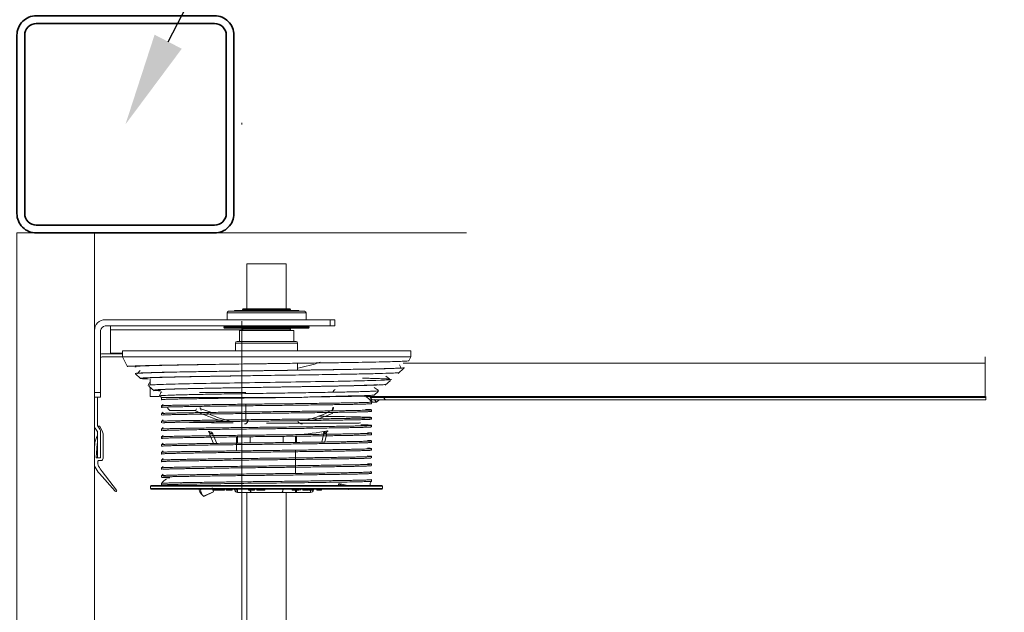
# Model space of a CAD drawing. Header units: millimetres. Extents: x 16720 to 74016, y 25810 to 81213.
# Tile 129 of 256: x 32332 to 32396, y 31883 to 31921. Entities that reach past the tile are written whole.
import ezdxf
from ezdxf import colors
from ezdxf.entities.mleader import LeaderData, LeaderLine
from ezdxf.math import Vec2, Vec3

# ---------------------------------------------------------------- set-up
doc = ezdxf.new("R2010")
doc.units = ezdxf.units.MM
doc.linetypes.add('DASHDOTX2', pattern=[50.8, 25.4, -12.7, 0, -12.7])
for name, color, linetype, lineweight in [('_OPISY', 110, 'Continuous', 9), ('_OŚ', 165, 'DASHDOTX2', 9), ('_STAL', 113, 'Continuous', 35), ('_STOLARKA', 150, 'Continuous', 18), ('_WYMIAR', 151, 'Continuous', 9), ('_WYPOSAŻENIE', 157, 'Continuous', 5)]:
    doc.layers.add(name, color=color, linetype=linetype, lineweight=lineweight)
doc.styles.add('ROMANS', font='romans.shx', dxfattribs={"width": 0.8, "height": 17})

# ---------------------------------------------------------------- blocks, each defined once
blk = doc.blocks.new('brama 3m')
at = {"layer": '_STOLARKA'}
blk.add_lwpolyline([(150, -5), (-150, -5), (-150, 0), (150, 0)], close=True, dxfattribs=at)
at = {"layer": '_WYPOSAŻENIE', "linetype": 'Continuous'}
for p, q in [((150, -5), (135, -5)), ((136.114, -5), (136.437, -5.028)), ((137.225, -5.183), (137.42, -5.051)), ((139.4, -5.4), (139.4, -5)), ((139.7, -5), (139.7, -5.4)), ((150, -29), (150, -5)), ((133.339, -6.333), (134.487, -5.328)), ((134.619, -5.488), (133.416, -6.425)), ((135.32, -5.411), (135.32, -5.266)), ((136.974, -5.56), (135.469, -5.56)), ((135.5, -5.129), (135.5, -5.2)), ((135.5, -5.2), (137.169, -5.2)), ((135.5, -5.4), (135.5, -5.2)), ((137.169, -5.4), (135.5, -5.4)), ((136.421, -5.186), (135.522, -5.11)), ((137.523, -5.344), (137.234, -5.496)), ((137.532, -5.217), (137.337, -5.349)), ((139.4, -5.2), (137.588, -5.2)), ((139.7, -5.4), (139.4, -5.4)), ((139.7, -5.4), (143.7, -5.4)), ((142, -6.8), (142, -5.5)), ((142.2, -5.5), (142.2, -6.8)), ((144, -20.2), (144, -5.7)), ((144.4, -20.2), (144.4, -5.7)), ((142.25, -6.044), (143.75, -6.044)), ((142.25, -6.044), (142.25, -6.8)), ((143.75, -6.044), (143.75, -14.563)), ((141.4, -7.1), (142, -6.8)), ((142, -6.8), (142, -25.4)), ((142, -6.8), (142.4, -6.8)), ((142.4, -6.8), (142.4, -25.4)), ((141.369, -7.134), (141.4, -7.1)), ((141.4, -7.233), (141.4, -7.1)), ((140.618, -7.968), (140.912, -7.642)), ((140.934, -7.784), (141.132, -7.948)), ((133.47, -23.525), (133.47, -8.675)), ((133.52, -8.625), (133.52, -23.575)), ((133.52, -8.625), (133.67, -8.625)), ((133.67, -23.575), (133.67, -8.625)), ((133.72, -8.675), (133.72, -23.525)), ((139.45, -8.6), (140.049, -8.6)), ((139.45, -8.6), (139.45, -9.204)), ((139.82, -8.855), (140.129, -8.511)), ((140.174, -8.469), (140.354, -8.545)), ((140.18, -8.6), (140.574, -8.6)), ((133.743, -9.325), (133.845, -9.325)), ((134.245, -9.325), (134.345, -9.325)), ((134.346, -9.326), (134.446, -9.426)), ((134.745, -9.325), (134.845, -9.325)), ((134.846, -9.326), (134.946, -9.426)), ((135.245, -9.325), (135.345, -9.325)), ((135.346, -9.326), (135.446, -9.426)), ((135.745, -9.325), (135.845, -9.325)), ((135.846, -9.326), (135.946, -9.426)), ((136.245, -9.325), (136.345, -9.325)), ((136.346, -9.326), (136.446, -9.426)), ((136.745, -9.325), (136.845, -9.325)), ((136.846, -9.326), (136.946, -9.426)), ((137.245, -9.325), (137.345, -9.325)), ((137.346, -9.326), (137.446, -9.426)), ((137.745, -9.325), (137.845, -9.325)), ((137.846, -9.326), (137.946, -9.426)), ((138.245, -9.325), (138.345, -9.325)), ((138.346, -9.326), (138.446, -9.426)), ((138.745, -9.325), (138.845, -9.325)), ((138.846, -9.326), (138.946, -9.426)), ((139.245, -9.325), (139.397, -9.325)), ((139.397, -9.325), (139.462, -9.252)), ((139.397, -9.325), (139.397, -18.371)), ((138.552, -11.483), (138.552, -9.865)), ((133.299, -12.683), (133.012, -12.048)), ((133.306, -12.68), (133.018, -12.04)), ((133.47, -11.728), (133.303, -11.804)), ((133.444, -11.848), (133.47, -11.906)), ((138.425, -12.566), (138.646, -11.861)), ((139.7, -11.785), (139.7, -11.815)), ((139.7, -11.815), (139.7, -14.772)), ((133.306, -12.68), (133.299, -12.683)), ((133.306, -12.68), (133.47, -12.606)), ((133.42, -12.652), (133.47, -12.652)), ((133.42, -12.652), (133.42, -12.727)), ((133.463, -12.652), (133.447, -12.616)), ((133.502, -12.592), (133.536, -12.576)), ((133.552, -12.612), (133.536, -12.576)), ((136.97, -12.432), (136.427, -12.677)), ((136.43, -12.895), (137.013, -12.632)), ((137.054, -12.432), (136.97, -12.432)), ((137.013, -12.632), (137.054, -12.632)), ((137.093, -12.432), (137.054, -12.432)), ((137.054, -12.632), (137.054, -12.432)), ((137.054, -12.632), (137.067, -12.628)), ((137.203, -12.35), (137.181, -12.35)), ((133.42, -12.727), (133.47, -12.727)), ((133.42, -12.727), (133.42, -12.843)), ((133.42, -12.843), (133.47, -12.843)), ((133.42, -12.843), (133.42, -13.021)), ((133.42, -13.021), (133.47, -13.021)), ((133.42, -13.021), (133.42, -13.095)), ((133.42, -13.095), (133.47, -13.095)), ((133.42, -13.095), (133.42, -13.379)), ((133.437, -13.318), (133.47, -13.285)), ((133.42, -13.379), (133.47, -13.379)), ((133.42, -13.573), (133.42, -13.485)), ((133.42, -13.485), (133.47, -13.485)), ((133.42, -13.65), (133.42, -13.573)), ((133.42, -13.573), (133.47, -13.573)), ((133.42, -13.881), (133.42, -13.65)), ((133.42, -13.65), (133.47, -13.65)), ((133.42, -13.881), (133.47, -13.881)), ((143.85, -13.4), (143.85, -18.8)), ((143.9, -13.35), (143.9, -18.85)), ((143.9, -13.35), (143.95, -13.35)), ((143.95, -13.35), (143.95, -18.85)), ((144.4, -13.55), (144.85, -13.55)), ((144.85, -13.55), (144.85, -18.65)), ((144.95, -13.65), (144.95, -18.55)), ((133.27, -15.125), (133.27, -14.236)), ((133.27, -14.236), (133.47, -14.236)), ((133.47, -14.01), (133.388, -14.047)), ((133.455, -14.196), (133.388, -14.047)), ((136.881, -14.167), (135.947, -14.167)), ((136.448, -14.236), (136.903, -14.236)), ((142.4, -14.1), (142.9, -14.1)), ((142.9, -14.1), (142.9, -18.1)), ((143, -18), (143, -14.2)), ((143, -14.35), (143.7, -14.35)), ((143.7, -14.35), (143.7, -17.85)), ((143.8, -14.55), (143.8, -17.65)), ((143.8, -14.55), (143.85, -14.55)), ((144.95, -14), (145, -14.05)), ((145, -14.05), (145, -18.15)), ((145, -14.55), (145.05, -14.55)), ((145.05, -14.55), (145.05, -17.65)), ((145.05, -14.55), (145.1, -14.6)), ((145.1, -14.6), (145.1, -17.6)), ((124.005, -14.83), (133.27, -14.83)), ((133.27, -15.125), (133.27, -17.075)), ((133.42, -15.15), (133.42, -14.925)), ((133.42, -14.925), (133.47, -14.925)), ((133.42, -15.232), (133.42, -15.15)), ((133.42, -15.15), (133.47, -15.15)), ((133.42, -15.327), (133.42, -15.232)), ((133.42, -15.232), (133.47, -15.232)), ((136.871, -15.038), (136.457, -15.038)), ((138.954, -14.772), (137.983, -14.772)), ((145.1, -14.83), (148, -14.83)), ((148, -17.37), (148, -14.83)), ((133.42, -15.327), (133.47, -15.327)), ((133.42, -15.55), (133.42, -15.467)), ((133.42, -15.467), (133.47, -15.467)), ((133.42, -15.565), (133.42, -15.55)), ((133.42, -15.55), (133.47, -15.55)), ((133.42, -15.878), (133.42, -15.565)), ((133.42, -15.565), (133.47, -15.565)), ((133.47, -15.303), (133.461, -15.306)), ((133.461, -15.306), (133.47, -15.308)), ((133.42, -15.961), (133.42, -15.878)), ((133.42, -15.878), (133.47, -15.878)), ((133.42, -15.998), (133.42, -15.961)), ((133.42, -15.961), (133.47, -15.961)), ((133.42, -15.998), (133.47, -15.998)), ((137.737, -22.075), (137.737, -16.1)), ((141.12, -16.098), (141.12, -16.099)), ((133.27, -17.964), (133.27, -17.075)), ((133.27, -17.37), (124.005, -17.37)), ((133.42, -17.775), (133.42, -17.756)), ((133.42, -17.756), (133.47, -17.756)), ((133.42, -17.858), (133.42, -17.775)), ((133.42, -17.775), (133.47, -17.775)), ((136.483, -17.162), (136.871, -17.162)), ((143.85, -17.65), (143.8, -17.65)), ((145.05, -17.65), (145, -17.65)), ((145.1, -17.6), (145.05, -17.65)), ((148, -17.37), (145.1, -17.37)), ((133.27, -17.964), (133.27, -18.033)), ((133.42, -17.964), (133.27, -17.964)), ((133.27, -18.033), (133.27, -18.941)), ((133.42, -18.033), (133.27, -18.033)), ((133.414, -18.285), (133.47, -18.285)), ((133.42, -17.967), (133.42, -17.858)), ((133.42, -17.858), (133.47, -17.858)), ((133.42, -18.029), (133.42, -17.967)), ((133.42, -17.967), (133.47, -17.967)), ((133.42, -18.198), (133.42, -18.029)), ((133.42, -18.029), (133.47, -18.029)), ((133.42, -18.198), (133.47, -18.198)), ((135.992, -17.964), (134.492, -17.964)), ((136.903, -17.964), (136.492, -17.964)), ((136.493, -18.033), (136.881, -18.033)), ((141.596, -18.1), (141.148, -18.1)), ((142.9, -18.1), (142.4, -18.1)), ((143.7, -17.85), (143, -17.85)), ((145, -18.15), (144.95, -18.2)), ((133.42, -18.941), (133.27, -18.941)), ((133.42, -18.47), (133.42, -18.444)), ((133.42, -18.444), (133.47, -18.444)), ((133.42, -18.764), (133.42, -18.47)), ((133.42, -18.47), (133.47, -18.47)), ((133.42, -18.764), (133.47, -18.764)), ((133.42, -18.84), (133.42, -18.808)), ((133.42, -18.808), (133.47, -18.808)), ((133.42, -19.058), (133.42, -18.84)), ((133.42, -18.84), (133.47, -18.84)), ((143.95, -18.85), (143.9, -18.85)), ((144.85, -18.65), (144.4, -18.65)), ((133.414, -19.128), (133.47, -19.128)), ((133.42, -19.058), (133.47, -19.058)), ((133.42, -19.376), (133.42, -19.341)), ((133.42, -19.341), (133.47, -19.341)), ((133.42, -19.653), (133.42, -19.376)), ((133.42, -19.376), (133.47, -19.376)), ((133.42, -19.653), (133.47, -19.653)), ((133.426, -19.128), (133.443, -19.058)), ((136.993, -19.767), (136.515, -19.655)), ((136.518, -19.862), (136.97, -19.967)), ((137.102, -19.772), (137.087, -19.767)), ((137.087, -19.967), (137.087, -19.767)), ((137.087, -19.967), (137.13, -19.967)), ((137.239, -20.049), (137.218, -20.049)), ((144, -20.5), (144, -20.2)), ((144, -20.2), (144.4, -20.2)), ((144.4, -20.2), (144.4, -20.5)), ((133.794, -20.748), (133.72, -20.73)), ((133.794, -20.748), (133.72, -21.065)), ((133.72, -21.325), (133.852, -20.761)), ((138.74, -20.385), (138.74, -20.415)), ((144.4, -20.5), (144, -20.5)), ((133.463, -21.389), (133.47, -21.359)), ((133.464, -21.391), (133.47, -21.363)), ((139.088, -22.935), (139.236, -22.801)), ((139.236, -22.732), (139.236, -22.907)), ((139.384, -22.772), (139.236, -22.907)), ((139.236, -22.907), (139.384, -22.773)), ((139.45, -22.844), (139.384, -22.772)), ((139.384, -22.773), (139.45, -22.845)), ((139.384, -22.773), (139.384, -23.646)), ((139.45, -22.506), (139.45, -62.445)), ((134.095, -22.875), (133.993, -22.875)), ((134.595, -22.875), (134.495, -22.875)), ((135.095, -22.875), (134.995, -22.875)), ((135.595, -22.875), (135.495, -22.875)), ((136.095, -22.875), (135.995, -22.875)), ((136.595, -22.875), (136.495, -22.875)), ((137.095, -22.875), (136.995, -22.875)), ((137.595, -22.875), (137.495, -22.875)), ((138.095, -22.875), (137.995, -22.875)), ((138.595, -22.875), (138.495, -22.875)), ((139.095, -22.875), (138.995, -22.875)), ((139.088, -23.189), (139.088, -22.935)), ((139.088, -23.189), (139.236, -23.055)), ((139.236, -23.352), (139.088, -23.189)), ((139.236, -22.907), (139.236, -22.907)), ((139.236, -22.907), (139.236, -22.907)), ((139.236, -22.907), (139.236, -22.907)), ((139.236, -22.907), (139.236, -22.965)), ((139.236, -23.055), (139.236, -22.965)), ((139.236, -23.055), (139.261, -23.082)), ((139.236, -23.104), (139.236, -23.78)), ((139.777, -23.298), (139.544, -23.039)), ((133.67, -23.575), (133.52, -23.575)), ((139.384, -23.646), (139.236, -23.78)), ((139.236, -23.78), (139.236, -62.483)), ((139.384, -23.646), (139.384, -62.482)), ((139.45, -23.718), (139.384, -23.646)), ((140.494, -24.093), (140.189, -23.755)), ((140.771, -23.785), (140.59, -24.026)), ((141.272, -24.958), (140.944, -24.593)), ((141.49, -24.676), (141.314, -24.758)), ((141.6, -24.908), (141.6, -62.445)), ((142, -25.4), (141.758, -25.279)), ((142.4, -25.4), (142, -25.4)), ((139.384, -62.482), (139.236, -62.483)), ((139.45, -62.483), (139.384, -62.482)), ((141.6, -62.445), (139.45, -62.445))]:
    blk.add_line(p, q, dxfattribs=at)
for centre, radius, start, end in [((135.985, -7.038), 2.274, 118.75979, 131.22266), ((135.165, -5.543), 0.568, 106.84542, 118.75979), ((135.149, -5.266), 0.291, 63.97957, 66.04896), ((135.298, -4.96), 0.05, 243.97957, 305.90451), ((136.354, -6.001), 0.977, 55.06877, 85.11486), ((137.588, -5.3), 0.3, 90, 124), ((143.7, -5.7), 0.7, 0, 90), ((136.047, -7.321), 2.324, 118.05903, 127.91948), ((135.197, -5.727), 0.517, 80.99535, 118.05903), ((135.27, -5.266), 0.05, 0, 80.99535), ((135.469, -5.411), 0.149, 180, 270), ((135.52, -5.129), 0.02, 85.11486, 180), ((136.351, -6.007), 0.824, 78.49644, 85.11486), ((136.974, -5), 0.56, 270, 297.63888), ((137.169, -5.1), 0.1, 270, 304), ((137.169, -5.1), 0.3, 270, 304), ((137.449, -5.348), 0.12, 43.22386, 65.09139), ((137.5, -5.3), 0.05, 297.63888, 43.22386), ((137.588, -5.3), 0.1, 90, 124), ((141.7, -5.5), 0.3, 0, 19.47122), ((141.7, -5.5), 0.5, 0, 11.53696), ((143.7, -5.7), 0.3, 0, 90), ((133.379, -6.378), 0.06, 131.22266, 307.91948), ((133.52, -8.675), 0.05, 90, 180), ((133.67, -8.675), 0.05, 0, 90), ((133.464, -9.971), 0.75, 25.46456, 59.32022), ((138.74, -9.932), 0.2, 90, 160.13017), ((134.265, -13.272), 1.755, 123.2176, 133.16407), ((146.057, -15.354), 8.445, 152.71792, 165.91058), ((138.733, -11.919), 0.104, 86.24019, 146.60493), ((137.083, -12.332), 0.1, 270, 350.0821), ((137.09, -12.315), 0.118, 271.35744, 342.58455), ((146.056, -15.78), 8.444, 154.81102, 165.76294), ((143.9, -13.4), 0.05, 90, 180), ((143.95, -13.4), 0.05, 0, 90), ((144.85, -13.65), 0.1, 0, 90), ((133.47, -14.229), 0.2, 114.25993, 180), ((142.9, -14.2), 0.1, 0, 90), ((143.8, -14.65), 0.1, 90, 180), ((143.8, -17.55), 0.1, 180, 270), ((153.766, -16.906), 16.823, 183.81892, 190.76698), ((137.957, -18.38), 0.274, 100.69763, 185.86277), ((142.9, -18), 0.1, 270, 0), ((133.47, -18.941), 0.2, 180, 256.8048), ((145.997, -16.438), 8.383, 195.67995, 207.35729), ((143.9, -18.8), 0.05, 180, 270), ((143.95, -18.8), 0.05, 270, 0), ((144.85, -18.55), 0.1, 270, 0), ((145.998, -16.865), 8.384, 195.81422, 204.7288), ((137.119, -20.067), 0.1, 10.72374, 90), ((137.127, -20.086), 0.118, 18.20019, 88.64237), ((138.73, -20.215), 0.199, 209.55361, 272.90174), ((138.733, -20.281), 0.104, 213.37973, 273.77516), ((137.451, -22.167), 0.3, 360, 18.03641), ((133.797, -23.024), 0.246, 36.84913, 107.91889), ((138.083, -21.969), 2.218, 323.41598, 331.03913), ((133.52, -23.525), 0.05, 180, 270), ((133.67, -23.525), 0.05, 270, 0)]:
    blk.add_arc(centre, radius, start, end, dxfattribs=at)
at = {"layer": '_WYPOSAŻENIE', "linetype": 'Continuous', "extrusion": (0, 0, -1)}
for centre, major_axis, ratio, start_param, end_param in [((142.25, -6.046), (-0.25, 0), 0.008727, 1.369438, 1.570796), ((143.75, -6.046), (-0.25, 0), 0.008727, 1.570796, 3.141593), ((133.903, -13.435), (0.694, -1.541), 0.549933, 2.887369, 3.395817), ((138.646, -11.508), (0.0891, -0.0455), 0.665101, 1.243477, 2.830716), ((138.646, -11.932), (0.0891, -0.0455), 0.665101, 3.139084, 4.38507), ((137.093, -12.632), (0, -0.2), 0.127938, 1.591214, 3.141593), ((133.47, -14.229), (-0.2, 0), 0.165662, 0, 1.496275), ((137.13, -19.767), (0, -0.2), 0.139055, 0, 1.54686), ((133.922, -19.819), (0.386, 1.645), 0.206257, 3.36854, 3.395817), ((141.6, -62.449), (0.4, 0), 0.008727, 4.712389, 6.283185)]:
    blk.add_ellipse(centre, major_axis=major_axis, ratio=ratio, start_param=start_param, end_param=end_param, dxfattribs=at)
at = {"layer": '_WYPOSAŻENIE', "linetype": 'Continuous'}
for points, knots in [([(141.31, -25), (141.304, -24.993), (141.298, -24.953), (141.286, -24.808), (141.28, -24.703), (141.271, -24.498), (141.268, -24.422), (141.262, -24.253), (141.259, -24.16), (141.25, -23.861), (141.243, -23.633), (141.231, -23.124), (141.225, -22.841), (141.207, -21.911), (141.195, -21.21), (141.179, -20.233), (141.176, -20.032), (141.17, -19.628), (141.167, -19.423), (141.158, -18.8), (141.152, -18.375), (141.14, -17.505), (141.133, -17.058), (141.121, -16.174), (141.115, -15.733), (141.103, -14.853), (141.096, -14.41), (141.084, -13.553), (141.078, -13.137), (141.068, -12.531), (141.065, -12.332), (141.059, -11.94), (141.056, -11.747), (141.047, -11.185), (141.04, -10.832), (141.028, -10.172), (141.022, -9.863), (141.009, -9.293), (141.003, -9.038), (140.99, -8.588), (140.984, -8.393), (140.975, -8.145), (140.971, -8.07), (140.965, -7.938), (140.962, -7.881), (140.953, -7.734), (140.946, -7.67), (140.937, -7.624), (140.933, -7.618), (140.93, -7.622)], [0.0782234, 0.0782234, 0.0782234, 0.0782234, 0.09375, 0.09375, 0.109375, 0.109375, 0.1171875, 0.1171875, 0.125, 0.125, 0.140625, 0.140625, 0.15625, 0.15625, 0.1875, 0.1875, 0.1953125, 0.1953125, 0.203125, 0.203125, 0.21875, 0.21875, 0.234375, 0.234375, 0.25, 0.25, 0.265625, 0.265625, 0.28125, 0.28125, 0.2890625, 0.2890625, 0.296875, 0.296875, 0.3125, 0.3125, 0.328125, 0.328125, 0.34375, 0.34375, 0.359375, 0.359375, 0.3671875, 0.3671875, 0.375, 0.375, 0.390625, 0.390625, 0.398836, 0.398836, 0.398836, 0.398836]), ([(141.365, -7.686), (141.37, -7.642), (141.374, -7.617), (141.391, -7.602), (141.403, -7.715), (141.427, -8.18), (141.439, -8.533), (141.462, -9.448), (141.474, -10.01), (141.498, -11.299), (141.51, -12.026), (141.534, -13.58), (141.545, -14.409), (141.561, -15.535), (141.565, -15.818), (141.569, -16.103)], [0.74699757, 0.74699757, 0.74699757, 0.74699757, 0.7533311, 0.7533311, 0.7690255, 0.7690255, 0.78471989, 0.78471989, 0.80041429, 0.80041429, 0.81610869, 0.81610869, 0.83180309, 0.83180309, 0.837051, 0.837051, 0.837051, 0.837051]), ([(141.4, -7.233), (141.406, -7.304), (141.411, -7.404), (141.423, -7.662), (141.429, -7.818), (141.44, -8.183), (141.445, -8.392), (141.457, -8.864), (141.463, -9.126), (141.474, -9.694), (141.48, -10.002), (141.491, -10.653), (141.497, -11), (141.514, -12.078), (141.525, -12.848), (141.548, -14.489), (141.559, -15.34), (141.576, -16.617), (141.582, -17.044), (141.593, -17.88), (141.599, -18.292), (141.61, -19.102), (141.615, -19.502), (141.627, -20.279), (141.632, -20.655), (141.649, -21.737), (141.66, -22.38), (141.677, -23.228), (141.683, -23.491), (141.694, -23.965), (141.7, -24.178), (141.711, -24.549), (141.717, -24.708), (141.728, -24.969), (141.733, -25.07), (141.745, -25.215), (141.75, -25.259), (141.757, -25.277), (141.758, -25.279), (141.759, -25.28)], [0, 0, 0, 0, 0.03125, 0.03125, 0.0625, 0.0625, 0.09375, 0.09375, 0.125, 0.125, 0.15625, 0.15625, 0.1875, 0.1875, 0.25, 0.25, 0.3125, 0.3125, 0.34375, 0.34375, 0.375, 0.375, 0.40625, 0.40625, 0.4375, 0.4375, 0.5, 0.5, 0.53125, 0.53125, 0.5625, 0.5625, 0.59375, 0.59375, 0.625, 0.625, 0.65625, 0.65625, 0.662668, 0.662668, 0.662668, 0.662668]), ([(140.578, -8.468), (140.581, -8.413), (140.583, -8.363), (140.594, -8.143), (140.603, -8.034), (140.617, -7.967), (140.621, -7.961), (140.63, -7.982), (140.634, -8.01), (140.643, -8.098), (140.648, -8.159), (140.657, -8.311), (140.661, -8.402), (140.67, -8.616), (140.674, -8.738), (140.683, -9.013), (140.688, -9.166), (140.701, -9.665), (140.71, -10.055), (140.727, -10.914), (140.736, -11.387), (140.749, -12.16), (140.754, -12.425), (140.762, -12.97), (140.767, -13.25), (140.78, -14.104), (140.789, -14.697), (140.806, -15.882), (140.815, -16.478), (140.832, -17.678), (140.841, -18.27), (140.858, -19.415), (140.867, -19.969), (140.884, -20.998), (140.893, -21.476), (140.905, -22.14), (140.91, -22.351), (140.918, -22.746), (140.923, -22.931), (140.935, -23.448), (140.944, -23.743), (140.957, -24.094), (140.961, -24.196), (140.97, -24.371), (140.974, -24.444), (140.985, -24.596), (140.992, -24.647), (140.999, -24.655)], [0.4959329, 0.4959329, 0.4959329, 0.4959329, 0.5, 0.5, 0.515625, 0.515625, 0.5234375, 0.5234375, 0.53125, 0.53125, 0.5390625, 0.5390625, 0.546875, 0.546875, 0.5546875, 0.5546875, 0.5625, 0.5625, 0.578125, 0.578125, 0.59375, 0.59375, 0.6015625, 0.6015625, 0.609375, 0.609375, 0.625, 0.625, 0.640625, 0.640625, 0.65625, 0.65625, 0.671875, 0.671875, 0.6875, 0.6875, 0.6953125, 0.6953125, 0.703125, 0.703125, 0.71875, 0.71875, 0.7265625, 0.7265625, 0.734375, 0.734375, 0.7474252, 0.7474252, 0.7474252, 0.7474252]), ([(140.933, -7.783), (140.944, -7.789), (140.955, -7.9), (140.977, -8.339), (140.989, -8.683), (141.013, -9.58), (141.025, -10.131), (141.049, -11.395), (141.061, -12.106), (141.084, -13.63), (141.096, -14.442), (141.12, -16.096), (141.132, -16.939), (141.156, -18.581), (141.167, -19.382), (141.191, -20.871), (141.203, -21.559), (141.227, -22.765), (141.239, -23.281), (141.262, -24.097), (141.274, -24.395), (141.295, -24.704), (141.304, -24.767), (141.313, -24.758)], [0.5763296, 0.5763296, 0.5763296, 0.5763296, 0.6010093, 0.6010093, 0.6276087, 0.6276087, 0.654208, 0.654208, 0.6808074, 0.6808074, 0.7074068, 0.7074068, 0.7340062, 0.7340062, 0.7606056, 0.7606056, 0.787205, 0.787205, 0.8138043, 0.8138043, 0.8404037, 0.8404037, 0.860531, 0.860531, 0.860531, 0.860531]), ([(139.818, -9.275), (139.819, -9.253), (139.82, -9.231), (139.826, -9.112), (139.831, -9.032), (139.84, -8.918), (139.844, -8.878), (139.848, -8.852)], [0.07646346, 0.07646346, 0.07646346, 0.07646346, 0.078125, 0.078125, 0.0859375, 0.0859375, 0.09245129, 0.09245129, 0.09245129, 0.09245129]), ([(139.859, -8.811), (139.866, -8.803), (139.873, -8.834), (139.886, -8.95), (139.891, -9.017), (139.901, -9.184), (139.905, -9.285), (139.915, -9.52), (139.92, -9.654), (139.93, -9.956), (139.935, -10.125), (139.95, -10.667), (139.959, -11.082), (139.979, -12.021), (139.989, -12.529), (140.003, -13.341), (140.008, -13.622), (140.018, -14.194), (140.023, -14.483), (140.032, -15.068), (140.037, -15.363), (140.047, -15.96), (140.052, -16.263), (140.066, -17.163), (140.076, -17.751), (140.09, -18.615), (140.095, -18.901), (140.105, -19.452), (140.109, -19.719), (140.119, -20.236), (140.124, -20.487), (140.133, -20.97), (140.138, -21.202), (140.152, -21.853), (140.162, -22.236), (140.181, -22.895), (140.19, -23.161), (140.209, -23.563), (140.219, -23.7), (140.232, -23.792), (140.235, -23.807), (140.239, -23.811)], [0.0979999, 0.0979999, 0.0979999, 0.0979999, 0.109375, 0.109375, 0.1171875, 0.1171875, 0.125, 0.125, 0.1328125, 0.1328125, 0.140625, 0.140625, 0.15625, 0.15625, 0.171875, 0.171875, 0.1796875, 0.1796875, 0.1875, 0.1875, 0.1953125, 0.1953125, 0.203125, 0.203125, 0.21875, 0.21875, 0.2265625, 0.2265625, 0.234375, 0.234375, 0.2421875, 0.2421875, 0.25, 0.25, 0.265625, 0.265625, 0.28125, 0.28125, 0.296875, 0.296875, 0.3030916, 0.3030916, 0.3030916, 0.3030916]), ([(140.55, -24.156), (140.544, -24.149), (140.537, -24.108), (140.517, -23.878), (140.504, -23.582), (140.477, -22.712), (140.464, -22.161), (140.437, -20.825), (140.423, -20.077), (140.396, -18.423), (140.383, -17.561), (140.355, -15.773), (140.341, -14.894), (140.314, -13.175), (140.3, -12.38), (140.272, -10.929), (140.259, -10.312), (140.238, -9.554), (140.231, -9.337), (140.217, -8.971), (140.21, -8.822), (140.192, -8.534), (140.181, -8.452), (140.17, -8.466)], [0.7038284, 0.7038284, 0.7038284, 0.7038284, 0.71875, 0.71875, 0.75, 0.75, 0.78125, 0.78125, 0.8125, 0.8125, 0.84375, 0.84375, 0.875, 0.875, 0.90625, 0.90625, 0.9375, 0.9375, 0.953125, 0.953125, 0.96875, 0.96875, 0.9932151, 0.9932151, 0.9932151, 0.9932151]), ([(140.173, -8.467), (140.176, -8.469), (140.179, -8.478), (140.187, -8.523), (140.193, -8.577), (140.199, -8.655)], [0.00912114, 0.00912114, 0.00912114, 0.00912114, 0.01582291, 0.01582291, 0.02828516, 0.02828516, 0.02828516, 0.02828516]), ([(140.611, -8.324), (140.618, -8.288), (140.624, -8.288), (140.643, -8.389), (140.655, -8.567), (140.679, -9.137), (140.69, -9.528), (140.714, -10.493), (140.726, -11.066), (140.75, -12.345), (140.762, -13.052), (140.785, -14.538), (140.797, -15.317), (140.809, -16.1)], [0.4148477, 0.4148477, 0.4148477, 0.4148477, 0.42374874, 0.42374874, 0.43944314, 0.43944314, 0.45513754, 0.45513754, 0.47083194, 0.47083194, 0.48652633, 0.48652633, 0.50222073, 0.50222073, 0.50222073, 0.50222073]), ([(133.743, -9.325), (133.744, -9.325), (133.744, -9.326), (133.754, -9.346), (133.762, -9.476), (133.778, -9.944), (133.785, -10.284), (133.801, -11.139), (133.809, -11.655), (133.826, -12.813), (133.835, -13.456), (133.852, -14.807), (133.86, -15.513), (133.875, -16.925), (133.883, -17.628), (133.9, -18.963), (133.909, -19.595), (133.927, -20.724), (133.935, -21.223), (133.951, -22.037), (133.959, -22.354), (133.975, -22.759), (133.983, -22.863), (133.992, -22.874)], [0.0572228, 0.0572228, 0.0572228, 0.0572228, 0.0625, 0.0625, 0.125, 0.125, 0.1875, 0.1875, 0.25, 0.25, 0.3125, 0.3125, 0.375, 0.375, 0.4375, 0.4375, 0.5, 0.5, 0.5625, 0.5625, 0.625, 0.625, 0.6824251, 0.6824251, 0.6824251, 0.6824251]), ([(139.487, -9.193), (139.602, -9.231), (139.707, -9.274), (139.752, -9.347), (139.756, -9.352)], [0, 0, 0, 0, 0.1159046, 0.1253984, 0.1253984, 0.1253984, 0.1253984]), ([(139.82, -23.332), (139.816, -23.316), (139.813, -23.288), (139.805, -23.205), (139.802, -23.145), (139.794, -22.998), (139.79, -22.911), (139.782, -22.711), (139.778, -22.597), (139.77, -22.343), (139.766, -22.202), (139.754, -21.742), (139.746, -21.385), (139.73, -20.601), (139.723, -20.173), (139.711, -19.476), (139.707, -19.236), (139.699, -18.749), (139.695, -18.5), (139.687, -17.994), (139.683, -17.737), (139.675, -17.211), (139.671, -16.946), (139.659, -16.153), (139.651, -15.626), (139.635, -14.572), (139.626, -14.052), (139.61, -13.066), (139.602, -12.603), (139.59, -11.953), (139.586, -11.742), (139.578, -11.345), (139.574, -11.158), (139.566, -10.806), (139.561, -10.642), (139.553, -10.336), (139.549, -10.194), (139.537, -9.811), (139.529, -9.613), (139.517, -9.4), (139.512, -9.344), (139.504, -9.261), (139.5, -9.236), (139.494, -9.221), (139.492, -9.219), (139.49, -9.221)], [0.4553117, 0.4553117, 0.4553117, 0.4553117, 0.46875, 0.46875, 0.484375, 0.484375, 0.5, 0.5, 0.515625, 0.515625, 0.53125, 0.53125, 0.5625, 0.5625, 0.59375, 0.59375, 0.609375, 0.609375, 0.625, 0.625, 0.640625, 0.640625, 0.65625, 0.65625, 0.6875, 0.6875, 0.71875, 0.71875, 0.75, 0.75, 0.765625, 0.765625, 0.78125, 0.78125, 0.796875, 0.796875, 0.8125, 0.8125, 0.84375, 0.84375, 0.859375, 0.859375, 0.875, 0.875, 0.8824318, 0.8824318, 0.8824318, 0.8824318]), ([(139.826, -9.275), (139.833, -9.157), (139.84, -9.074), (139.859, -8.948), (139.871, -8.971), (139.895, -9.224), (139.907, -9.453), (139.93, -10.098), (139.942, -10.514), (139.966, -11.499), (139.978, -12.068), (140.002, -13.31), (140.014, -13.984), (140.037, -15.38), (140.049, -16.101), (140.073, -17.53), (140.085, -18.237), (140.109, -19.575), (140.12, -20.206), (140.144, -21.337), (140.156, -21.837), (140.18, -22.662), (140.192, -22.987), (140.205, -23.244), (140.207, -23.277), (140.209, -23.307)], [0.0691383, 0.0691383, 0.0691383, 0.0691383, 0.078472, 0.078472, 0.0941664, 0.0941664, 0.1098608, 0.1098608, 0.1255552, 0.1255552, 0.1412496, 0.1412496, 0.156944, 0.156944, 0.1726384, 0.1726384, 0.1883328, 0.1883328, 0.2040272, 0.2040272, 0.2197216, 0.2197216, 0.235416, 0.235416, 0.2379339, 0.2379339, 0.2379339, 0.2379339]), ([(137.067, -12.628), (137.074, -12.626), (137.08, -12.623), (137.091, -12.615), (137.096, -12.61), (137.11, -12.596), (137.117, -12.585), (137.139, -12.551), (137.15, -12.527), (137.179, -12.453), (137.193, -12.402), (137.203, -12.35)], [0, 0, 0, 0, 0.0625, 0.0625, 0.125, 0.125, 0.25, 0.25, 0.5, 0.5, 1, 1, 1, 1]), ([(133.419, -15.042), (133.41, -15.043), (133.401, -15.045), (133.381, -15.05), (133.369, -15.054), (133.347, -15.062), (133.337, -15.067), (133.309, -15.081), (133.294, -15.092), (133.28, -15.106), (133.276, -15.11), (133.271, -15.118), (133.27, -15.122), (133.27, -15.125)], [0.1613137, 0.1613137, 0.1613137, 0.1613137, 0.25, 0.25, 0.375, 0.375, 0.5, 0.5, 0.75, 0.75, 0.875, 0.875, 1, 1, 1, 1]), ([(137.684, -14.681), (137.682, -14.695), (137.682, -14.71), (137.687, -14.738), (137.692, -14.751), (137.705, -14.778), (137.714, -14.791), (137.735, -14.815), (137.747, -14.826), (137.775, -14.847), (137.79, -14.856), (137.824, -14.872), (137.842, -14.879), (137.899, -14.896), (137.941, -14.902), (137.983, -14.902)], [0, 0, 0, 0, 0.125, 0.125, 0.25, 0.25, 0.375, 0.375, 0.5, 0.5, 0.625, 0.625, 0.75, 0.75, 1, 1, 1, 1]), ([(133.27, -17.075), (133.27, -17.078), (133.271, -17.082), (133.276, -17.089), (133.28, -17.094), (133.289, -17.103), (133.295, -17.108), (133.31, -17.118), (133.318, -17.123), (133.346, -17.138), (133.368, -17.147), (133.405, -17.156), (133.418, -17.158), (133.444, -17.161), (133.457, -17.162), (133.47, -17.162)], [0, 0, 0, 0, 0.125, 0.125, 0.25, 0.25, 0.375, 0.375, 0.5, 0.5, 0.75, 0.75, 0.875, 0.875, 1, 1, 1, 1]), ([(139.545, -23.039), (139.538, -23.032), (139.531, -22.95), (139.515, -22.601), (139.506, -22.289), (139.487, -21.458), (139.475, -20.942), (139.454, -20.051), (139.446, -19.736), (139.432, -19.24), (139.427, -19.07), (139.415, -18.726), (139.41, -18.551), (139.397, -18.371)], [0.0541364, 0.0541364, 0.0541364, 0.0541364, 0.25, 0.25, 0.5, 0.5, 0.75, 0.75, 0.875, 0.875, 0.9375, 0.9375, 1, 1, 1, 1]), ([(139.42, -18.93), (139.43, -19.657), (139.446, -20.583), (139.457, -21.592), (139.491, -22.27), (139.397, -22.641), (139.221, -22.793), (139.096, -22.874)], [0, 0, 0, 0, 0.289602, 0.436155, 0.582487, 0.762269, 1, 1, 1, 1]), ([(137.239, -20.049), (137.229, -19.998), (137.214, -19.947), (137.184, -19.873), (137.173, -19.85), (137.152, -19.816), (137.144, -19.805), (137.13, -19.79), (137.125, -19.786), (137.114, -19.778), (137.108, -19.774), (137.102, -19.772)], [0, 0, 0, 0, 0.5, 0.5, 0.75, 0.75, 0.875, 0.875, 0.9375, 0.9375, 1, 1, 1, 1]), ([(139.9, -20.533), (139.9, -20.532), (139.9, -20.532), (139.9, -20.495), (139.878, -20.457), (139.805, -20.402), (139.753, -20.385), (139.7, -20.385)], [0.4975838, 0.4975838, 0.4975838, 0.4975838, 0.5, 0.5, 0.75, 0.75, 1, 1, 1, 1]), ([(140.636, -22.294), (140.634, -22.369), (140.632, -22.443), (140.627, -22.647), (140.624, -22.774), (140.617, -23.012), (140.614, -23.125), (140.604, -23.435), (140.597, -23.608), (140.585, -23.864), (140.58, -23.957), (140.574, -24.024)], [0.63643788, 0.63643788, 0.63643788, 0.63643788, 0.640625, 0.640625, 0.6484375, 0.6484375, 0.65625, 0.65625, 0.671875, 0.671875, 0.68499725, 0.68499725, 0.68499725, 0.68499725]), ([(140.507, -23.529), (140.517, -23.78), (140.528, -23.948), (140.542, -24.053), (140.546, -24.07), (140.55, -24.074)], [0.25824681, 0.25824681, 0.25824681, 0.25824681, 0.28181672, 0.28181672, 0.29038457, 0.29038457, 0.29038457, 0.29038457])]:
    blk.add_open_spline(points, degree=3, knots=knots, dxfattribs=at)
for points in [[(141.379, -7.123), (141.386, -7.115), (141.393, -7.152), (141.4, -7.233)], [(141.658, -19.547), (141.499, -19.079), (141.373, -18.605), (141.28, -18.125)]]:
    blk.add_open_spline(points, degree=3, dxfattribs=at)
for points, weights in [([(133.846, -9.325), (133.868, -9.342), (133.887, -10.233)], [0.933032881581, 0.934175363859, 1]), ([(134.212, -9.872), (134.228, -9.325), (134.245, -9.325)], [0.673242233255, 0.646053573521, 0.646053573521]), ([(134.257, -9.398), (134.273, -9.586), (134.287, -10.233)], [0.64952899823, 0.658750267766, 0.692438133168]), ([(134.346, -9.325), (134.368, -9.342), (134.387, -10.233)], [0.933032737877, 0.934171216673, 1]), ([(134.757, -9.398), (134.773, -9.586), (134.787, -10.233)], [0.64952899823, 0.658750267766, 0.692438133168]), ([(134.846, -9.325), (134.868, -9.342), (134.887, -10.233)], [0.933032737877, 0.934171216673, 1]), ([(135.239, -9.345), (135.264, -9.182), (135.287, -10.233)], [0.6470295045, 0.639325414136, 0.692438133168]), ([(135.346, -9.325), (135.368, -9.342), (135.387, -10.233)], [0.933032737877, 0.934171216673, 1]), ([(135.739, -9.345), (135.764, -9.182), (135.787, -10.233)], [0.6470295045, 0.639325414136, 0.692438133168]), ([(135.846, -9.325), (135.868, -9.342), (135.887, -10.233)], [0.933032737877, 0.934171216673, 1]), ([(136.239, -9.345), (136.264, -9.182), (136.287, -10.233)], [0.6470295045, 0.639325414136, 0.692438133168]), ([(136.346, -9.325), (136.368, -9.342), (136.387, -10.233)], [0.933032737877, 0.934171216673, 1]), ([(136.739, -9.345), (136.764, -9.182), (136.787, -10.233)], [0.6470295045, 0.639325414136, 0.692438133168]), ([(136.846, -9.325), (136.868, -9.342), (136.887, -10.233)], [0.933032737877, 0.934171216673, 1]), ([(137.257, -9.398), (137.273, -9.586), (137.287, -10.233)], [0.64952899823, 0.658750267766, 0.692438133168]), ([(137.346, -9.325), (137.368, -9.342), (137.387, -10.233)], [0.933032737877, 0.934171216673, 1]), ([(137.757, -9.398), (137.773, -9.586), (137.787, -10.233)], [0.64952899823, 0.658750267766, 0.692438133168]), ([(137.846, -9.325), (137.868, -9.342), (137.887, -10.233)], [0.933032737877, 0.934171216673, 1]), ([(138.257, -9.398), (138.273, -9.586), (138.287, -10.233)], [0.64952899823, 0.658750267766, 0.692438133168]), ([(138.346, -9.325), (138.368, -9.342), (138.387, -10.233)], [0.933032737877, 0.934171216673, 1]), ([(138.739, -9.345), (138.764, -9.182), (138.787, -10.233)], [0.6470295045, 0.639325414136, 0.692438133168]), ([(138.846, -9.325), (138.868, -9.342), (138.887, -10.233)], [0.933032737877, 0.934171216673, 1]), ([(139.239, -9.345), (139.264, -9.182), (139.287, -10.233)], [0.6470295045, 0.639325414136, 0.692438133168]), ([(133.887, -10.233), (133.928, -12.188), (133.97, -16.1)], [1, 0.866025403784, 1]), ([(134.287, -10.233), (134.328, -12.188), (134.37, -16.1)], [0.692438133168, 0.599669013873, 0.692438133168]), ([(134.387, -10.233), (134.428, -12.188), (134.47, -16.1)], [1, 0.866025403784, 1]), ([(134.787, -10.233), (134.828, -12.188), (134.87, -16.1)], [0.692438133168, 0.599669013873, 0.692438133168]), ([(134.887, -10.233), (134.928, -12.188), (134.97, -16.1)], [1, 0.866025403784, 1]), ([(135.287, -10.233), (135.328, -12.188), (135.37, -16.1)], [0.692438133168, 0.599669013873, 0.692438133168]), ([(135.387, -10.233), (135.428, -12.188), (135.47, -16.1)], [1, 0.866025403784, 1]), ([(135.787, -10.233), (135.828, -12.188), (135.87, -16.1)], [0.692438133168, 0.599669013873, 0.692438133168]), ([(135.887, -10.233), (135.928, -12.188), (135.97, -16.1)], [1, 0.866025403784, 1]), ([(136.287, -10.233), (136.328, -12.188), (136.37, -16.1)], [0.692438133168, 0.599669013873, 0.692438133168]), ([(136.387, -10.233), (136.428, -12.188), (136.47, -16.1)], [1, 0.866025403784, 1]), ([(136.787, -10.233), (136.828, -12.188), (136.87, -16.1)], [0.692438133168, 0.599669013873, 0.692438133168]), ([(136.887, -10.233), (136.928, -12.188), (136.97, -16.1)], [1, 0.866025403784, 1]), ([(137.287, -10.233), (137.328, -12.188), (137.37, -16.1)], [0.692438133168, 0.599669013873, 0.692438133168]), ([(137.387, -10.233), (137.428, -12.188), (137.47, -16.1)], [1, 0.866025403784, 1]), ([(137.745, -13.95), (137.771, -11.905), (137.795, -10.631)], [0.942472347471, 0.913194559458, 0.974532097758]), ([(137.787, -10.233), (137.828, -12.188), (137.87, -16.1)], [0.692438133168, 0.599669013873, 0.692438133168]), ([(137.887, -10.233), (137.928, -12.188), (137.97, -16.1)], [1, 0.866025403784, 1]), ([(138.287, -10.233), (138.328, -12.188), (138.37, -16.1)], [0.692438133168, 0.599669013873, 0.692438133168]), ([(138.387, -10.233), (138.428, -12.188), (138.47, -16.1)], [1, 0.866025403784, 1]), ([(138.787, -10.233), (138.828, -12.188), (138.87, -16.1)], [0.692438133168, 0.599669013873, 0.692438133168]), ([(138.887, -10.233), (138.928, -12.188), (138.97, -16.1)], [1, 0.866025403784, 1]), ([(139.287, -10.233), (139.328, -12.188), (139.37, -16.1)], [0.692438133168, 0.599669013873, 0.692438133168]), ([(133.97, -16.1), (134.012, -20.012), (134.053, -21.967)], [1, 0.866025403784, 1]), ([(134.37, -16.1), (134.412, -20.012), (134.453, -21.967)], [0.692438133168, 0.599669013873, 0.692438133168]), ([(134.47, -16.1), (134.512, -20.012), (134.553, -21.967)], [1, 0.866025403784, 1]), ([(134.87, -16.1), (134.912, -20.012), (134.953, -21.967)], [0.692438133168, 0.599669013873, 0.692438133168]), ([(134.97, -16.1), (135.012, -20.012), (135.053, -21.967)], [1, 0.866025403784, 1]), ([(135.37, -16.1), (135.412, -20.012), (135.453, -21.967)], [0.692438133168, 0.599669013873, 0.692438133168]), ([(135.47, -16.1), (135.512, -20.012), (135.553, -21.967)], [1, 0.866025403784, 1]), ([(135.87, -16.1), (135.912, -20.012), (135.953, -21.967)], [0.692438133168, 0.599669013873, 0.692438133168]), ([(135.97, -16.1), (136.012, -20.012), (136.053, -21.967)], [1, 0.866025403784, 1]), ([(136.37, -16.1), (136.412, -20.012), (136.453, -21.967)], [0.692438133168, 0.599669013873, 0.692438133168]), ([(136.47, -16.1), (136.512, -20.012), (136.553, -21.967)], [1, 0.866025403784, 1]), ([(136.87, -16.1), (136.912, -20.012), (136.953, -21.967)], [0.692438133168, 0.599669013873, 0.692438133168]), ([(136.97, -16.1), (137.012, -20.012), (137.053, -21.967)], [1, 0.866025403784, 1]), ([(137.37, -16.1), (137.412, -20.012), (137.453, -21.967)], [0.692438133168, 0.599669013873, 0.692438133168]), ([(137.47, -16.1), (137.512, -20.012), (137.553, -21.967)], [1, 0.866025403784, 1]), ([(137.87, -16.1), (137.912, -20.012), (137.953, -21.967)], [0.692438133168, 0.599669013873, 0.692438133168]), ([(137.97, -16.1), (138.012, -20.012), (138.053, -21.967)], [1, 0.866025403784, 1]), ([(138.37, -16.1), (138.412, -20.012), (138.453, -21.967)], [0.692438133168, 0.599669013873, 0.692438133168]), ([(138.47, -16.1), (138.512, -20.012), (138.553, -21.967)], [1, 0.866025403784, 1]), ([(138.87, -16.1), (138.912, -20.012), (138.953, -21.967)], [0.692438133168, 0.599669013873, 0.692438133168]), ([(138.97, -16.1), (139.012, -20.012), (139.053, -21.967)], [1, 0.866025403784, 1]), ([(139.37, -16.1), (139.382, -17.269), (139.397, -18.371)], [0.692438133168, 0.661831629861, 0.651420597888]), ([(138.137, -21.967), (138.156, -21.045), (138.179, -19.441)], [1, 0.932032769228, 0.933027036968]), ([(134.053, -21.967), (134.073, -22.875), (134.095, -22.875)], [1, 0.933012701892, 0.933012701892]), ([(134.453, -21.967), (134.47, -22.736), (134.489, -22.855)], [0.692438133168, 0.652763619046, 0.647024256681]), ([(134.553, -21.967), (134.578, -23.148), (134.607, -22.802)], [1, 0.914565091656, 0.938092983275]), ([(134.953, -21.967), (134.97, -22.736), (134.989, -22.855)], [0.692438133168, 0.652763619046, 0.647024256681]), ([(135.053, -21.967), (135.084, -23.412), (135.118, -22.606)], [1, 0.897433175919, 0.951910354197]), ([(135.453, -21.967), (135.47, -22.736), (135.489, -22.855)], [0.692438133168, 0.652763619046, 0.647024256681]), ([(135.553, -21.967), (135.584, -23.412), (135.618, -22.606)], [1, 0.897433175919, 0.951910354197]), ([(135.953, -21.967), (135.973, -22.875), (135.995, -22.875)], [0.692438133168, 0.646053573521, 0.646053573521]), ([(136.053, -21.967), (136.084, -23.412), (136.118, -22.606)], [1, 0.897433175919, 0.951910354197]), ([(136.453, -21.967), (136.473, -22.875), (136.495, -22.875)], [0.692438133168, 0.646053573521, 0.646053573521]), ([(136.553, -21.967), (136.584, -23.412), (136.618, -22.606)], [1, 0.897433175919, 0.951910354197]), ([(136.953, -21.967), (136.973, -22.875), (136.995, -22.875)], [0.692438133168, 0.646053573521, 0.646053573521]), ([(137.053, -21.967), (137.084, -23.412), (137.118, -22.606)], [1, 0.897433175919, 0.951910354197]), ([(137.453, -21.967), (137.473, -22.875), (137.495, -22.875)], [0.692438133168, 0.646053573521, 0.646053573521]), ([(137.553, -21.967), (137.592, -23.769), (137.632, -22.189)], [1, 0.875269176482, 0.982788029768]), ([(137.953, -21.967), (137.973, -22.875), (137.995, -22.875)], [0.692438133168, 0.646053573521, 0.646053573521]), ([(138.053, -21.967), (138.095, -23.923), (138.137, -21.967)], [1, 0.866025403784, 1]), ([(138.453, -21.967), (138.473, -22.875), (138.495, -22.875)], [0.692438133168, 0.646053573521, 0.646053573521]), ([(138.553, -21.967), (138.587, -23.529), (138.623, -22.486)], [1, 0.890031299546, 0.960591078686]), ([(138.953, -21.967), (138.973, -22.875), (138.995, -22.875)], [0.692438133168, 0.646053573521, 0.646053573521]), ([(139.053, -21.967), (139.073, -22.892), (139.096, -22.875)], [1, 0.93184885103, 0.933032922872])]:
    blk.add_rational_spline(points, weights, degree=2, dxfattribs=at)

msp = doc.modelspace()

# ---------------------------------------------------------------- linework, layer by layer
at = {"layer": '_OŚ'}
msp.add_line((32346.709, 29280.425), (32346.709, 33191.238), dxfattribs=at)
at = {"layer": '_STAL'}
for points in [[(32333.459, 31921.425), (32344.959, 31921.425, -0.414214), (32346.209, 31920.175), (32346.209, 31908.675, -0.414214), (32344.959, 31907.425), (32333.459, 31907.425, -0.414214), (32332.209, 31908.675), (32332.209, 31920.175, -0.414214)], [(32333.459, 31920.925), (32344.959, 31920.925, -0.414214), (32345.709, 31920.175), (32345.709, 31908.675, -0.414214), (32344.959, 31907.925), (32333.459, 31907.925, -0.414214), (32332.709, 31908.675), (32332.709, 31920.175, -0.414214)]]:
    msp.add_lwpolyline(points, format="xyb", close=True, dxfattribs=at)

# ---------------------------------------------------------------- block references
at = {"layer": '_WYMIAR', "rotation": 90}
msp.add_blockref('brama 3m', (32332.209, 31757.425), dxfattribs=at)

# ---------------------------------------------------------------- leaders
at = {"layer": '_OPISY'}
ml = msp.add_multileader_mtext('Standard', dxfattribs=at)
ml.set_content('{\\Fsimplex|c238;słupek stalowy do mocowania \\Pbramy przemysłowej }', color=256, style='ROMANS')
ml.set_leader_properties()
ml.build(insert=Vec2(0, 0))
ml.multileader.update_dxf_attribs({"dogleg_length": 4, "arrow_head_size": 6})
ctx = ml.context
ctx.base_point, ctx.char_height, ctx.arrow_head_size, ctx.landing_gap_size, ctx.plane_origin, ctx.plane_x_axis, ctx.plane_y_axis = Vec3(32371.045, 31967.153), 14, 6, 3, Vec3(32845.293, 31615.9), Vec3(1, 0, 0), Vec3(0, 1, 0)
ctx.text_align_type = 2
notes = []
notes.append((ctx, [(1, (1, 1, 0), (32366.471, 31967.153), (1, 0, 0), 4.574, [(0, [(32339.209, 31914.425)], 0, [])])]))
ctx.mtext.insert, ctx.mtext.text_direction, ctx.mtext.flow_direction = Vec3(32374.045, 31976.486), Vec3(1, 0, 0), 5
for ctx, leaders in notes:
    for number, flags, end, landing, length, lines in leaders:
        leader = LeaderData()
        leader.index, (leader.has_last_leader_line, leader.has_dogleg_vector, leader.attachment_direction) = number, flags
        leader.last_leader_point, leader.dogleg_vector, leader.dogleg_length = Vec3(end), Vec3(landing), length
        for number, points, colour, breaks in lines:
            line = LeaderLine()
            line.index, line.vertices, line.color, line.breaks = number, Vec3.list(points), colors.encode_raw_color(colour), breaks
            leader.lines.append(line)
        ctx.leaders.append(leader)

doc.saveas('drawing.dxf')
